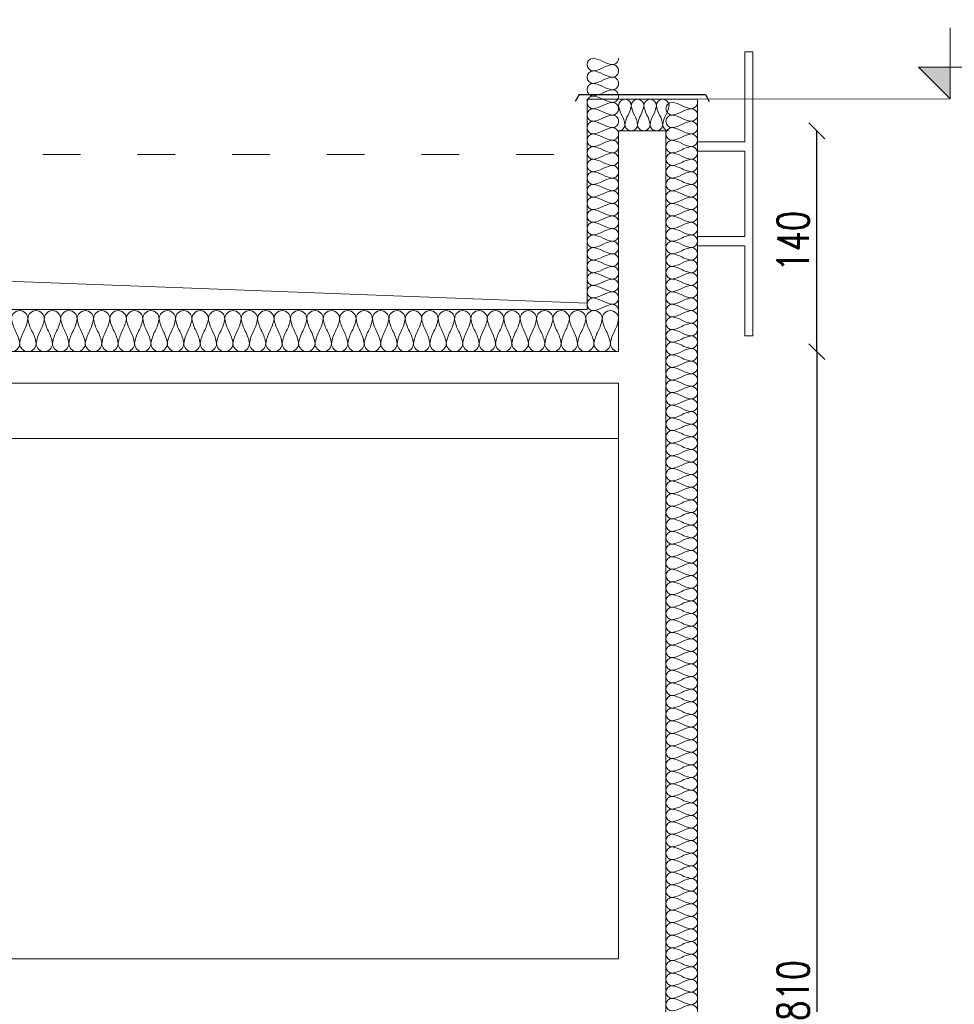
# Model space of a CAD drawing. Header units: metres. Extents: x 8472212 to 8494180, y 5728195 to 5779639.
# Tile 43 of 106: x 8478529 to 8479121, y 5738870 to 5739494. Entities that reach past the tile are written whole.
import ezdxf
from ezdxf.enums import TextEntityAlignment as Align

# ---------------------------------------------------------------- set-up
doc = ezdxf.new("R2010")
doc.units = ezdxf.units.M
doc.header["$MEASUREMENT"] = 0
doc.linetypes.add('ACAD_ISO03W100', pattern=[30, 12, -18])
doc.layers.get('0').update_dxf_attribs({"color": 250, "linetype": 'CONTINUOUS'})
doc.layers.get('Defpoints').update_dxf_attribs({"linetype": 'CONTINUOUS'})
for name, color, linetype, lineweight in [('!działowe', 253, 'CONTINUOUS', 13), ('!elewacja ocieplenie', 253, 'CONTINUOUS', 5), ('!opisy', 255, 'CONTINUOUS', 9), ('!ściany konstrukcyjne', 7, 'CONTINUOUS', 18), ('HATCH', 15, 'CONTINUOUS', 13)]:
    doc.layers.add(name, color=color, linetype=linetype, lineweight=lineweight)
doc.layers.add('!elewacja-panele obrys', color=250, linetype='CONTINUOUS', lineweight=9, true_color=0x323232)
doc.layers.add('!obrobki rynny', color=250, linetype='CONTINUOUS', true_color=0x383e42)
doc.styles.add('opis średni', font='ARIALN.TTF', dxfattribs={"height": 20})
doc.styles.get("Standard").update_dxf_attribs({"font": 'Simplex.SHX', "width": 0.75})
doc.dimstyles.new('ISO-25', dxfattribs={"dimtxt": 20, "dimasz": 10, "dimexe": 1.25, "dimexo": 0.625, "dimgap": 5, "dimtad": 1, "dimdec": 0, "dimtxsty": 'Standard', "dimblk": 'OBLIQUE', "dimcen": 2.5, "dimse1": 1, "dimse2": 1, "dimadec": 0, "dimazin": 0, "dimtfac": 1, "dimtdec": 0, "dimtmove": 0, "dimatfit": 3, "dimfxl": 1, "dimarcsym": 0})

# ---------------------------------------------------------------- blocks, each defined once
blk = doc.blocks.new('POZIOM')
blk.add_hatch(color=256).paths.add_polyline_path([(-0.32, 20.32), (-20.32, 20.32), (-0.32, 0.32)])
at = {"linetype": 'Continuous'}
blk.add_lwpolyline([(-0.32, 45.32), (-0.32, 0.32), (-20.32, 20.32), (74.68, 20.32)], dxfattribs=at)
at = {"flags": 8}
for tag, p in [('ZNAK', (3.64, 23.82)), ('POZIOM', (23.83, 23.82))]:
    blk.add_attdef(tag, p, '', height=20, dxfattribs=at)
blk = doc.blocks.new('_Oblique')
at = {"color": 0, "linetype": 'ByBlock', "lineweight": -2}
blk.add_line((-0.5, -0.5), (0.5, 0.5), dxfattribs=at)
blk = doc.blocks.new('*D582')
at = {"layer": '!opisy', "color": 0, "linetype": 'Continuous', "lineweight": -2, "transparency": 16777216}
blk.add_line((8476433.31, 5738250.72), (8478958.31, 5738250.72), dxfattribs=at)
at = {"layer": 'Defpoints', "color": 0, "linetype": 'Continuous', "transparency": 16777216}
for p in [(8476433.31, 5739442.35), (8478958.31, 5739442.35), (8478958.31, 5738250.72)]:
    blk.add_point(p, dxfattribs=at)
at = {"layer": '!opisy', "color": 0, "linetype": 'Continuous', "lineweight": -2, "transparency": 16777216, "xscale": 10, "yscale": 10, "zscale": 10, "rotation": 180}
blk.add_blockref('_Oblique', (8476433.31, 5738250.72), dxfattribs=at)
at = {"layer": '!opisy', "color": 0, "linetype": 'Continuous', "lineweight": -2, "transparency": 16777216, "xscale": 10, "yscale": 10, "zscale": 10}
blk.add_blockref('_Oblique', (8478958.31, 5738250.72), dxfattribs=at)
at = {"layer": '!opisy', "color": 0, "linetype": 'Continuous', "transparency": 16777216, "insert": (8477695.81, 5738265.72), "char_height": 20, "attachment_point": 5}
blk.add_mtext('2525', dxfattribs=at)
blk = doc.blocks.new('*U589')
at = {"layer": 'HATCH'}
for points in [[(-1.75, 50.4, -0.414214), (-1.05, 51.1, -0.084327), (0, 50.75, 0.084327), (1.05, 50.4, 1), (1.05, 51.8, 0.084327), (0, 51.45, -0.084327), (-1.05, 51.1, -0.414214), (-1.75, 51.8, -0.414214)], [(-1.75, 49, -0.414214), (-1.05, 49.7, -0.084327), (0, 49.35, 0.084327), (1.05, 49, 1), (1.05, 50.4, 0.084327), (0, 50.05, -0.084327), (-1.05, 49.7, -0.414214), (-1.75, 50.4, -0.414214)], [(-1.75, 47.6, -0.414214), (-1.05, 48.3, -0.084327), (0, 47.95, 0.084327), (1.05, 47.6, 1), (1.05, 49, 0.084327), (0, 48.65, -0.084327), (-1.05, 48.3, -0.414214), (-1.75, 49, -0.414214)], [(-1.75, 46.2, -0.414214), (-1.05, 46.9, -0.084327), (0, 46.55, 0.084327), (1.05, 46.2, 1), (1.05, 47.6, 0.084327), (0, 47.25, -0.084327), (-1.05, 46.9, -0.414214), (-1.75, 47.6, -0.414214)], [(-1.75, 44.8, -0.414214), (-1.05, 45.5, -0.084327), (0, 45.15, 0.084327), (1.05, 44.8, 1), (1.05, 46.2, 0.084327), (0, 45.85, -0.084327), (-1.05, 45.5, -0.414214), (-1.75, 46.2, -0.414214)], [(-1.75, 43.4, -0.414214), (-1.05, 44.1, -0.084327), (0, 43.75, 0.084327), (1.05, 43.4, 1), (1.05, 44.8, 0.084327), (0, 44.45, -0.084327), (-1.05, 44.1, -0.414214), (-1.75, 44.8, -0.414214)], [(-1.75, 42, -0.414214), (-1.05, 42.7, -0.084327), (0, 42.35, 0.084327), (1.05, 42, 1), (1.05, 43.4, 0.084327), (0, 43.05, -0.084327), (-1.05, 42.7, -0.414214), (-1.75, 43.4, -0.414214)], [(-1.75, 40.6, -0.414214), (-1.05, 41.3, -0.084327), (0, 40.95, 0.084327), (1.05, 40.6, 1), (1.05, 42, 0.084327), (0, 41.65, -0.084327), (-1.05, 41.3, -0.414214), (-1.75, 42, -0.414214)], [(-1.75, 39.2, -0.414214), (-1.05, 39.9, -0.084327), (0, 39.55, 0.084327), (1.05, 39.2, 1), (1.05, 40.6, 0.084327), (0, 40.25, -0.084327), (-1.05, 39.9, -0.414214), (-1.75, 40.6, -0.414214)], [(-1.75, 37.8, -0.414214), (-1.05, 38.5, -0.084327), (0, 38.15, 0.084327), (1.05, 37.8, 1), (1.05, 39.2, 0.084327), (0, 38.85, -0.084327), (-1.05, 38.5, -0.414214), (-1.75, 39.2, -0.414214)], [(-1.75, 36.4, -0.414214), (-1.05, 37.1, -0.084327), (0, 36.75, 0.084327), (1.05, 36.4, 1), (1.05, 37.8, 0.084327), (0, 37.45, -0.084327), (-1.05, 37.1, -0.414214), (-1.75, 37.8, -0.414214)], [(-1.75, 35, -0.414214), (-1.05, 35.7, -0.084327), (0, 35.35, 0.084327), (1.05, 35, 1), (1.05, 36.4, 0.084327), (0, 36.05, -0.084327), (-1.05, 35.7, -0.414214), (-1.75, 36.4, -0.414214)], [(-1.75, 33.6, -0.414214), (-1.05, 34.3, -0.084327), (0, 33.95, 0.084327), (1.05, 33.6, 1), (1.05, 35, 0.084327), (0, 34.65, -0.084327), (-1.05, 34.3, -0.414214), (-1.75, 35, -0.414214)], [(-1.75, 32.2, -0.414214), (-1.05, 32.9, -0.084327), (0, 32.55, 0.084327), (1.05, 32.2, 1), (1.05, 33.6, 0.084327), (0, 33.25, -0.084327), (-1.05, 32.9, -0.414214), (-1.75, 33.6, -0.414214)], [(-1.75, 30.8, -0.414214), (-1.05, 31.5, -0.084327), (0, 31.15, 0.084327), (1.05, 30.8, 1), (1.05, 32.2, 0.084327), (0, 31.85, -0.084327), (-1.05, 31.5, -0.414214), (-1.75, 32.2, -0.414214)], [(-1.75, 29.4, -0.414214), (-1.05, 30.1, -0.084327), (0, 29.75, 0.084327), (1.05, 29.4, 1), (1.05, 30.8, 0.084327), (0, 30.45, -0.084327), (-1.05, 30.1, -0.414214), (-1.75, 30.8, -0.414214)], [(-1.75, 28, -0.414214), (-1.05, 28.7, -0.084327), (0, 28.35, 0.084327), (1.05, 28, 1), (1.05, 29.4, 0.084327), (0, 29.05, -0.084327), (-1.05, 28.7, -0.414214), (-1.75, 29.4, -0.414214)], [(-1.75, 26.6, -0.414214), (-1.05, 27.3, -0.084327), (0, 26.95, 0.084327), (1.05, 26.6, 1), (1.05, 28, 0.084327), (0, 27.65, -0.084327), (-1.05, 27.3, -0.414214), (-1.75, 28, -0.414214)], [(-1.75, 25.2, -0.414214), (-1.05, 25.9, -0.084327), (0, 25.55, 0.084327), (1.05, 25.2, 1), (1.05, 26.6, 0.084327), (0, 26.25, -0.084327), (-1.05, 25.9, -0.414214), (-1.75, 26.6, -0.414214)], [(-1.75, 23.8, -0.414214), (-1.05, 24.5, -0.084327), (0, 24.15, 0.084327), (1.05, 23.8, 1), (1.05, 25.2, 0.084327), (0, 24.85, -0.084327), (-1.05, 24.5, -0.414214), (-1.75, 25.2, -0.414214)], [(-1.75, 22.4, -0.414214), (-1.05, 23.1, -0.084327), (0, 22.75, 0.084327), (1.05, 22.4, 1), (1.05, 23.8, 0.084327), (0, 23.45, -0.084327), (-1.05, 23.1, -0.414214), (-1.75, 23.8, -0.414214)], [(-1.75, 21, -0.414214), (-1.05, 21.7, -0.084327), (0, 21.35, 0.084327), (1.05, 21, 1), (1.05, 22.4, 0.084327), (0, 22.05, -0.084327), (-1.05, 21.7, -0.414214), (-1.75, 22.4, -0.414214)], [(-1.75, 19.6, -0.414214), (-1.05, 20.3, -0.084327), (0, 19.95, 0.084327), (1.05, 19.6, 1), (1.05, 21, 0.084327), (0, 20.65, -0.084327), (-1.05, 20.3, -0.414214), (-1.75, 21, -0.414214)], [(-1.75, 18.2, -0.414214), (-1.05, 18.9, -0.084327), (0, 18.55, 0.084327), (1.05, 18.2, 1), (1.05, 19.6, 0.084327), (0, 19.25, -0.084327), (-1.05, 18.9, -0.414214), (-1.75, 19.6, -0.414214)], [(-1.75, 16.8, -0.414214), (-1.05, 17.5, -0.084327), (0, 17.15, 0.084327), (1.05, 16.8, 1), (1.05, 18.2, 0.084327), (0, 17.85, -0.084327), (-1.05, 17.5, -0.414214), (-1.75, 18.2, -0.414214)], [(-1.75, 15.4, -0.414214), (-1.05, 16.1, -0.084327), (0, 15.75, 0.084327), (1.05, 15.4, 1), (1.05, 16.8, 0.084327), (0, 16.45, -0.084327), (-1.05, 16.1, -0.414214), (-1.75, 16.8, -0.414214)], [(-1.75, 14, -0.414214), (-1.05, 14.7, -0.084327), (0, 14.35, 0.084327), (1.05, 14, 1), (1.05, 15.4, 0.084327), (0, 15.05, -0.084327), (-1.05, 14.7, -0.414214), (-1.75, 15.4, -0.414214)], [(-1.75, 12.6, -0.414214), (-1.05, 13.3, -0.084327), (0, 12.95, 0.084327), (1.05, 12.6, 1), (1.05, 14, 0.084327), (0, 13.65, -0.084327), (-1.05, 13.3, -0.414214), (-1.75, 14, -0.414214)], [(-1.75, 11.2, -0.414214), (-1.05, 11.9, -0.084327), (0, 11.55, 0.084327), (1.05, 11.2, 1), (1.05, 12.6, 0.084327), (0, 12.25, -0.084327), (-1.05, 11.9, -0.414214), (-1.75, 12.6, -0.414214)], [(-1.75, 9.8, -0.414214), (-1.05, 10.5, -0.084327), (0, 10.15, 0.084327), (1.05, 9.8, 1), (1.05, 11.2, 0.084327), (0, 10.85, -0.084327), (-1.05, 10.5, -0.414214), (-1.75, 11.2, -0.414214)], [(-1.75, 8.4, -0.414214), (-1.05, 9.1, -0.084327), (0, 8.75, 0.084327), (1.05, 8.4, 1), (1.05, 9.8, 0.084327), (0, 9.45, -0.084327), (-1.05, 9.1, -0.414214), (-1.75, 9.8, -0.414214)], [(-1.75, 7, -0.414214), (-1.05, 7.7, -0.084327), (0, 7.35, 0.084327), (1.05, 7, 1), (1.05, 8.4, 0.084327), (0, 8.05, -0.084327), (-1.05, 7.7, -0.414214), (-1.75, 8.4, -0.414214)], [(-1.75, 5.6, -0.414214), (-1.05, 6.3, -0.084327), (0, 5.95, 0.084327), (1.05, 5.6, 1), (1.05, 7, 0.084327), (0, 6.65, -0.084327), (-1.05, 6.3, -0.414214), (-1.75, 7, -0.414214)], [(-1.75, 4.2, -0.414214), (-1.05, 4.9, -0.084327), (0, 4.55, 0.084327), (1.05, 4.2, 1), (1.05, 5.6, 0.084327), (0, 5.25, -0.084327), (-1.05, 4.9, -0.414214), (-1.75, 5.6, -0.414214)], [(-1.75, 2.8, -0.414214), (-1.05, 3.5, -0.084327), (0, 3.15, 0.084327), (1.05, 2.8, 1), (1.05, 4.2, 0.084327), (0, 3.85, -0.084327), (-1.05, 3.5, -0.414214), (-1.75, 4.2, -0.414214)], [(-1.75, 1.4, -0.414214), (-1.05, 2.1, -0.084327), (0, 1.75, 0.084327), (1.05, 1.4, 1), (1.05, 2.8, 0.084327), (0, 2.45, -0.084327), (-1.05, 2.1, -0.414214), (-1.75, 2.8, -0.414214)], [(-1.75, 0, -0.414214), (-1.05, 0.7, -0.084327), (0, 0.35, 0.084327), (1.05, 0, 1), (1.05, 1.4, 0.084327), (0, 1.05, -0.084327), (-1.05, 0.7, -0.414214), (-1.75, 1.4, -0.414214)]]:
    blk.add_lwpolyline(points, format="xyb", dxfattribs=at)
blk = doc.blocks.new('*U585')
at = {"layer": 'HATCH'}
for points in [[(-1.75, 168, -0.414214), (-1.05, 168.7, -0.084327), (0, 168.35, 0.084327), (1.05, 168, 1), (1.05, 169.4, 0.084327), (0, 169.05, -0.084327), (-1.05, 168.7, -0.414214), (-1.75, 169.4, -0.414214)], [(-1.75, 166.6, -0.414214), (-1.05, 167.3, -0.084327), (0, 166.95, 0.084327), (1.05, 166.6, 1), (1.05, 168, 0.084327), (0, 167.65, -0.084327), (-1.05, 167.3, -0.414214), (-1.75, 168, -0.414214)], [(-1.75, 165.2, -0.414214), (-1.05, 165.9, -0.084327), (0, 165.55, 0.084327), (1.05, 165.2, 1), (1.05, 166.6, 0.084327), (0, 166.25, -0.084327), (-1.05, 165.9, -0.414214), (-1.75, 166.6, -0.414214)], [(-1.75, 163.8, -0.414214), (-1.05, 164.5, -0.084327), (0, 164.15, 0.084327), (1.05, 163.8, 1), (1.05, 165.2, 0.084327), (0, 164.85, -0.084327), (-1.05, 164.5, -0.414214), (-1.75, 165.2, -0.414214)], [(-1.75, 162.4, -0.414214), (-1.05, 163.1, -0.084327), (0, 162.75, 0.084327), (1.05, 162.4, 1), (1.05, 163.8, 0.084327), (0, 163.45, -0.084327), (-1.05, 163.1, -0.414214), (-1.75, 163.8, -0.414214)], [(-1.75, 161, -0.414214), (-1.05, 161.7, -0.084327), (0, 161.35, 0.084327), (1.05, 161, 1), (1.05, 162.4, 0.084327), (0, 162.05, -0.084327), (-1.05, 161.7, -0.414214), (-1.75, 162.4, -0.414214)], [(-1.75, 159.6, -0.414214), (-1.05, 160.3, -0.084327), (0, 159.95, 0.084327), (1.05, 159.6, 1), (1.05, 161, 0.084327), (0, 160.65, -0.084327), (-1.05, 160.3, -0.414214), (-1.75, 161, -0.414214)], [(-1.75, 158.2, -0.414214), (-1.05, 158.9, -0.084327), (0, 158.55, 0.084327), (1.05, 158.2, 1), (1.05, 159.6, 0.084327), (0, 159.25, -0.084327), (-1.05, 158.9, -0.414214), (-1.75, 159.6, -0.414214)], [(-1.75, 156.8, -0.414214), (-1.05, 157.5, -0.084327), (0, 157.15, 0.084327), (1.05, 156.8, 1), (1.05, 158.2, 0.084327), (0, 157.85, -0.084327), (-1.05, 157.5, -0.414214), (-1.75, 158.2, -0.414214)], [(-1.75, 155.4, -0.414214), (-1.05, 156.1, -0.084327), (0, 155.75, 0.084327), (1.05, 155.4, 1), (1.05, 156.8, 0.084327), (0, 156.45, -0.084327), (-1.05, 156.1, -0.414214), (-1.75, 156.8, -0.414214)], [(-1.75, 154, -0.414214), (-1.05, 154.7, -0.084327), (0, 154.35, 0.084327), (1.05, 154, 1), (1.05, 155.4, 0.084327), (0, 155.05, -0.084327), (-1.05, 154.7, -0.414214), (-1.75, 155.4, -0.414214)], [(-1.75, 152.6, -0.414214), (-1.05, 153.3, -0.084327), (0, 152.95, 0.084327), (1.05, 152.6, 1), (1.05, 154, 0.084327), (0, 153.65, -0.084327), (-1.05, 153.3, -0.414214), (-1.75, 154, -0.414214)], [(-1.75, 151.2, -0.414214), (-1.05, 151.9, -0.084327), (0, 151.55, 0.084327), (1.05, 151.2, 1), (1.05, 152.6, 0.084327), (0, 152.25, -0.084327), (-1.05, 151.9, -0.414214), (-1.75, 152.6, -0.414214)], [(-1.75, 149.8, -0.414214), (-1.05, 150.5, -0.084327), (0, 150.15, 0.084327), (1.05, 149.8, 1), (1.05, 151.2, 0.084327), (0, 150.85, -0.084327), (-1.05, 150.5, -0.414214), (-1.75, 151.2, -0.414214)], [(-1.75, 148.4, -0.414214), (-1.05, 149.1, -0.084327), (0, 148.75, 0.084327), (1.05, 148.4, 1), (1.05, 149.8, 0.084327), (0, 149.45, -0.084327), (-1.05, 149.1, -0.414214), (-1.75, 149.8, -0.414214)], [(-1.75, 147, -0.414214), (-1.05, 147.7, -0.084327), (0, 147.35, 0.084327), (1.05, 147, 1), (1.05, 148.4, 0.084327), (0, 148.05, -0.084327), (-1.05, 147.7, -0.414214), (-1.75, 148.4, -0.414214)], [(-1.75, 145.6, -0.414214), (-1.05, 146.3, -0.084327), (0, 145.95, 0.084327), (1.05, 145.6, 1), (1.05, 147, 0.084327), (0, 146.65, -0.084327), (-1.05, 146.3, -0.414214), (-1.75, 147, -0.414214)], [(-1.75, 144.2, -0.414214), (-1.05, 144.9, -0.084327), (0, 144.55, 0.084327), (1.05, 144.2, 1), (1.05, 145.6, 0.084327), (0, 145.25, -0.084327), (-1.05, 144.9, -0.414214), (-1.75, 145.6, -0.414214)], [(-1.75, 142.8, -0.414214), (-1.05, 143.5, -0.084327), (0, 143.15, 0.084327), (1.05, 142.8, 1), (1.05, 144.2, 0.084327), (0, 143.85, -0.084327), (-1.05, 143.5, -0.414214), (-1.75, 144.2, -0.414214)], [(-1.75, 141.4, -0.414214), (-1.05, 142.1, -0.084327), (0, 141.75, 0.084327), (1.05, 141.4, 1), (1.05, 142.8, 0.084327), (0, 142.45, -0.084327), (-1.05, 142.1, -0.414214), (-1.75, 142.8, -0.414214)], [(-1.75, 140, -0.414214), (-1.05, 140.7, -0.084327), (0, 140.35, 0.084327), (1.05, 140, 1), (1.05, 141.4, 0.084327), (0, 141.05, -0.084327), (-1.05, 140.7, -0.414214), (-1.75, 141.4, -0.414214)], [(-1.75, 138.6, -0.414214), (-1.05, 139.3, -0.084327), (0, 138.95, 0.084327), (1.05, 138.6, 1), (1.05, 140, 0.084327), (0, 139.65, -0.084327), (-1.05, 139.3, -0.414214), (-1.75, 140, -0.414214)], [(-1.75, 137.2, -0.414214), (-1.05, 137.9, -0.084327), (0, 137.55, 0.084327), (1.05, 137.2, 1), (1.05, 138.6, 0.084327), (0, 138.25, -0.084327), (-1.05, 137.9, -0.414214), (-1.75, 138.6, -0.414214)], [(-1.75, 135.8, -0.414214), (-1.05, 136.5, -0.084327), (0, 136.15, 0.084327), (1.05, 135.8, 1), (1.05, 137.2, 0.084327), (0, 136.85, -0.084327), (-1.05, 136.5, -0.414214), (-1.75, 137.2, -0.414214)], [(-1.75, 134.4, -0.414214), (-1.05, 135.1, -0.084327), (0, 134.75, 0.084327), (1.05, 134.4, 1), (1.05, 135.8, 0.084327), (0, 135.45, -0.084327), (-1.05, 135.1, -0.414214), (-1.75, 135.8, -0.414214)], [(-1.75, 133, -0.414214), (-1.05, 133.7, -0.084327), (0, 133.35, 0.084327), (1.05, 133, 1), (1.05, 134.4, 0.084327), (0, 134.05, -0.084327), (-1.05, 133.7, -0.414214), (-1.75, 134.4, -0.414214)], [(-1.75, 131.6, -0.414214), (-1.05, 132.3, -0.084327), (0, 131.95, 0.084327), (1.05, 131.6, 1), (1.05, 133, 0.084327), (0, 132.65, -0.084327), (-1.05, 132.3, -0.414214), (-1.75, 133, -0.414214)], [(-1.75, 130.2, -0.414214), (-1.05, 130.9, -0.084327), (0, 130.55, 0.084327), (1.05, 130.2, 1), (1.05, 131.6, 0.084327), (0, 131.25, -0.084327), (-1.05, 130.9, -0.414214), (-1.75, 131.6, -0.414214)], [(-1.75, 128.8, -0.414214), (-1.05, 129.5, -0.084327), (0, 129.15, 0.084327), (1.05, 128.8, 1), (1.05, 130.2, 0.084327), (0, 129.85, -0.084327), (-1.05, 129.5, -0.414214), (-1.75, 130.2, -0.414214)], [(-1.75, 127.4, -0.414214), (-1.05, 128.1, -0.084327), (0, 127.75, 0.084327), (1.05, 127.4, 1), (1.05, 128.8, 0.084327), (0, 128.45, -0.084327), (-1.05, 128.1, -0.414214), (-1.75, 128.8, -0.414214)], [(-1.75, 126, -0.414214), (-1.05, 126.7, -0.084327), (0, 126.35, 0.084327), (1.05, 126, 1), (1.05, 127.4, 0.084327), (0, 127.05, -0.084327), (-1.05, 126.7, -0.414214), (-1.75, 127.4, -0.414214)], [(-1.75, 124.6, -0.414214), (-1.05, 125.3, -0.084327), (0, 124.95, 0.084327), (1.05, 124.6, 1), (1.05, 126, 0.084327), (0, 125.65, -0.084327), (-1.05, 125.3, -0.414214), (-1.75, 126, -0.414214)], [(-1.75, 123.2, -0.414214), (-1.05, 123.9, -0.084327), (0, 123.55, 0.084327), (1.05, 123.2, 1), (1.05, 124.6, 0.084327), (0, 124.25, -0.084327), (-1.05, 123.9, -0.414214), (-1.75, 124.6, -0.414214)], [(-1.75, 121.8, -0.414214), (-1.05, 122.5, -0.084327), (0, 122.15, 0.084327), (1.05, 121.8, 1), (1.05, 123.2, 0.084327), (0, 122.85, -0.084327), (-1.05, 122.5, -0.414214), (-1.75, 123.2, -0.414214)], [(-1.75, 120.4, -0.414214), (-1.05, 121.1, -0.084327), (0, 120.75, 0.084327), (1.05, 120.4, 1), (1.05, 121.8, 0.084327), (0, 121.45, -0.084327), (-1.05, 121.1, -0.414214), (-1.75, 121.8, -0.414214)], [(-1.75, 119, -0.414214), (-1.05, 119.7, -0.084327), (0, 119.35, 0.084327), (1.05, 119, 1), (1.05, 120.4, 0.084327), (0, 120.05, -0.084327), (-1.05, 119.7, -0.414214), (-1.75, 120.4, -0.414214)], [(-1.75, 117.6, -0.414214), (-1.05, 118.3, -0.084327), (0, 117.95, 0.084327), (1.05, 117.6, 1), (1.05, 119, 0.084327), (0, 118.65, -0.084327), (-1.05, 118.3, -0.414214), (-1.75, 119, -0.414214)], [(-1.75, 116.2, -0.414214), (-1.05, 116.9, -0.084327), (0, 116.55, 0.084327), (1.05, 116.2, 1), (1.05, 117.6, 0.084327), (0, 117.25, -0.084327), (-1.05, 116.9, -0.414214), (-1.75, 117.6, -0.414214)], [(-1.75, 114.8, -0.414214), (-1.05, 115.5, -0.084327), (0, 115.15, 0.084327), (1.05, 114.8, 1), (1.05, 116.2, 0.084327), (0, 115.85, -0.084327), (-1.05, 115.5, -0.414214), (-1.75, 116.2, -0.414214)], [(-1.75, 113.4, -0.414214), (-1.05, 114.1, -0.084327), (0, 113.75, 0.084327), (1.05, 113.4, 1), (1.05, 114.8, 0.084327), (0, 114.45, -0.084327), (-1.05, 114.1, -0.414214), (-1.75, 114.8, -0.414214)], [(-1.75, 112, -0.414214), (-1.05, 112.7, -0.084327), (0, 112.35, 0.084327), (1.05, 112, 1), (1.05, 113.4, 0.084327), (0, 113.05, -0.084327), (-1.05, 112.7, -0.414214), (-1.75, 113.4, -0.414214)], [(-1.75, 110.6, -0.414214), (-1.05, 111.3, -0.084327), (0, 110.95, 0.084327), (1.05, 110.6, 1), (1.05, 112, 0.084327), (0, 111.65, -0.084327), (-1.05, 111.3, -0.414214), (-1.75, 112, -0.414214)], [(-1.75, 109.2, -0.414214), (-1.05, 109.9, -0.084327), (0, 109.55, 0.084327), (1.05, 109.2, 1), (1.05, 110.6, 0.084327), (0, 110.25, -0.084327), (-1.05, 109.9, -0.414214), (-1.75, 110.6, -0.414214)], [(-1.75, 107.8, -0.414214), (-1.05, 108.5, -0.084327), (0, 108.15, 0.084327), (1.05, 107.8, 1), (1.05, 109.2, 0.084327), (0, 108.85, -0.084327), (-1.05, 108.5, -0.414214), (-1.75, 109.2, -0.414214)], [(-1.75, 106.4, -0.414214), (-1.05, 107.1, -0.084327), (0, 106.75, 0.084327), (1.05, 106.4, 1), (1.05, 107.8, 0.084327), (0, 107.45, -0.084327), (-1.05, 107.1, -0.414214), (-1.75, 107.8, -0.414214)], [(-1.75, 105, -0.414214), (-1.05, 105.7, -0.084327), (0, 105.35, 0.084327), (1.05, 105, 1), (1.05, 106.4, 0.084327), (0, 106.05, -0.084327), (-1.05, 105.7, -0.414214), (-1.75, 106.4, -0.414214)], [(-1.75, 103.6, -0.414214), (-1.05, 104.3, -0.084327), (0, 103.95, 0.084327), (1.05, 103.6, 1), (1.05, 105, 0.084327), (0, 104.65, -0.084327), (-1.05, 104.3, -0.414214), (-1.75, 105, -0.414214)], [(-1.75, 102.2, -0.414214), (-1.05, 102.9, -0.084327), (0, 102.55, 0.084327), (1.05, 102.2, 1), (1.05, 103.6, 0.084327), (0, 103.25, -0.084327), (-1.05, 102.9, -0.414214), (-1.75, 103.6, -0.414214)], [(-1.75, 100.8, -0.414214), (-1.05, 101.5, -0.084327), (0, 101.15, 0.084327), (1.05, 100.8, 1), (1.05, 102.2, 0.084327), (0, 101.85, -0.084327), (-1.05, 101.5, -0.414214), (-1.75, 102.2, -0.414214)], [(-1.75, 99.4, -0.414214), (-1.05, 100.1, -0.084327), (0, 99.75, 0.084327), (1.05, 99.4, 1), (1.05, 100.8, 0.084327), (0, 100.45, -0.084327), (-1.05, 100.1, -0.414214), (-1.75, 100.8, -0.414214)], [(-1.75, 98, -0.414214), (-1.05, 98.7, -0.084327), (0, 98.35, 0.084327), (1.05, 98, 1), (1.05, 99.4, 0.084327), (0, 99.05, -0.084327), (-1.05, 98.7, -0.414214), (-1.75, 99.4, -0.414214)], [(-1.75, 96.6, -0.414214), (-1.05, 97.3, -0.084327), (0, 96.95, 0.084327), (1.05, 96.6, 1), (1.05, 98, 0.084327), (0, 97.65, -0.084327), (-1.05, 97.3, -0.414214), (-1.75, 98, -0.414214)], [(-1.75, 95.2, -0.414214), (-1.05, 95.9, -0.084327), (0, 95.55, 0.084327), (1.05, 95.2, 1), (1.05, 96.6, 0.084327), (0, 96.25, -0.084327), (-1.05, 95.9, -0.414214), (-1.75, 96.6, -0.414214)], [(-1.75, 93.8, -0.414214), (-1.05, 94.5, -0.084327), (0, 94.15, 0.084327), (1.05, 93.8, 1), (1.05, 95.2, 0.084327), (0, 94.85, -0.084327), (-1.05, 94.5, -0.414214), (-1.75, 95.2, -0.414214)], [(-1.75, 92.4, -0.414214), (-1.05, 93.1, -0.084327), (0, 92.75, 0.084327), (1.05, 92.4, 1), (1.05, 93.8, 0.084327), (0, 93.45, -0.084327), (-1.05, 93.1, -0.414214), (-1.75, 93.8, -0.414214)], [(-1.75, 91, -0.414214), (-1.05, 91.7, -0.084327), (0, 91.35, 0.084327), (1.05, 91, 1), (1.05, 92.4, 0.084327), (0, 92.05, -0.084327), (-1.05, 91.7, -0.414214), (-1.75, 92.4, -0.414214)], [(-1.75, 89.6, -0.414214), (-1.05, 90.3, -0.084327), (0, 89.95, 0.084327), (1.05, 89.6, 1), (1.05, 91, 0.084327), (0, 90.65, -0.084327), (-1.05, 90.3, -0.414214), (-1.75, 91, -0.414214)], [(-1.75, 88.2, -0.414214), (-1.05, 88.9, -0.084327), (0, 88.55, 0.084327), (1.05, 88.2, 1), (1.05, 89.6, 0.084327), (0, 89.25, -0.084327), (-1.05, 88.9, -0.414214), (-1.75, 89.6, -0.414214)], [(-1.75, 86.8, -0.414214), (-1.05, 87.5, -0.084327), (0, 87.15, 0.084327), (1.05, 86.8, 1), (1.05, 88.2, 0.084327), (0, 87.85, -0.084327), (-1.05, 87.5, -0.414214), (-1.75, 88.2, -0.414214)], [(-1.75, 85.4, -0.414214), (-1.05, 86.1, -0.084327), (0, 85.75, 0.084327), (1.05, 85.4, 1), (1.05, 86.8, 0.084327), (0, 86.45, -0.084327), (-1.05, 86.1, -0.414214), (-1.75, 86.8, -0.414214)], [(-1.75, 84, -0.414214), (-1.05, 84.7, -0.084327), (0, 84.35, 0.084327), (1.05, 84, 1), (1.05, 85.4, 0.084327), (0, 85.05, -0.084327), (-1.05, 84.7, -0.414214), (-1.75, 85.4, -0.414214)], [(-1.75, 82.6, -0.414214), (-1.05, 83.3, -0.084327), (0, 82.95, 0.084327), (1.05, 82.6, 1), (1.05, 84, 0.084327), (0, 83.65, -0.084327), (-1.05, 83.3, -0.414214), (-1.75, 84, -0.414214)], [(-1.75, 81.2, -0.414214), (-1.05, 81.9, -0.084327), (0, 81.55, 0.084327), (1.05, 81.2, 1), (1.05, 82.6, 0.084327), (0, 82.25, -0.084327), (-1.05, 81.9, -0.414214), (-1.75, 82.6, -0.414214)], [(-1.75, 79.8, -0.414214), (-1.05, 80.5, -0.084327), (0, 80.15, 0.084327), (1.05, 79.8, 1), (1.05, 81.2, 0.084327), (0, 80.85, -0.084327), (-1.05, 80.5, -0.414214), (-1.75, 81.2, -0.414214)], [(-1.75, 78.4, -0.414214), (-1.05, 79.1, -0.084327), (0, 78.75, 0.084327), (1.05, 78.4, 1), (1.05, 79.8, 0.084327), (0, 79.45, -0.084327), (-1.05, 79.1, -0.414214), (-1.75, 79.8, -0.414214)], [(-1.75, 77, -0.414214), (-1.05, 77.7, -0.084327), (0, 77.35, 0.084327), (1.05, 77, 1), (1.05, 78.4, 0.084327), (0, 78.05, -0.084327), (-1.05, 77.7, -0.414214), (-1.75, 78.4, -0.414214)], [(-1.75, 75.6, -0.414214), (-1.05, 76.3, -0.084327), (0, 75.95, 0.084327), (1.05, 75.6, 1), (1.05, 77, 0.084327), (0, 76.65, -0.084327), (-1.05, 76.3, -0.414214), (-1.75, 77, -0.414214)], [(-1.75, 74.2, -0.414214), (-1.05, 74.9, -0.084327), (0, 74.55, 0.084327), (1.05, 74.2, 1), (1.05, 75.6, 0.084327), (0, 75.25, -0.084327), (-1.05, 74.9, -0.414214), (-1.75, 75.6, -0.414214)], [(-1.75, 72.8, -0.414214), (-1.05, 73.5, -0.084327), (0, 73.15, 0.084327), (1.05, 72.8, 1), (1.05, 74.2, 0.084327), (0, 73.85, -0.084327), (-1.05, 73.5, -0.414214), (-1.75, 74.2, -0.414214)], [(-1.75, 71.4, -0.414214), (-1.05, 72.1, -0.084327), (0, 71.75, 0.084327), (1.05, 71.4, 1), (1.05, 72.8, 0.084327), (0, 72.45, -0.084327), (-1.05, 72.1, -0.414214), (-1.75, 72.8, -0.414214)], [(-1.75, 70, -0.414214), (-1.05, 70.7, -0.084327), (0, 70.35, 0.084327), (1.05, 70, 1), (1.05, 71.4, 0.084327), (0, 71.05, -0.084327), (-1.05, 70.7, -0.414214), (-1.75, 71.4, -0.414214)], [(-1.75, 68.6, -0.414214), (-1.05, 69.3, -0.084327), (0, 68.95, 0.084327), (1.05, 68.6, 1), (1.05, 70, 0.084327), (0, 69.65, -0.084327), (-1.05, 69.3, -0.414214), (-1.75, 70, -0.414214)]]:
    blk.add_lwpolyline(points, format="xyb", dxfattribs=at)
blk = doc.blocks.new('*U587')
at = {"layer": 'HATCH'}
for points in [[(-1.75, 26.6, -0.414214), (-1.05, 27.3, -0.084327), (0, 26.95, 0.084327), (1.05, 26.6, 1), (1.05, 28, 0.084327), (0, 27.65, -0.084327), (-1.05, 27.3, -0.414214), (-1.75, 28, -0.414214)], [(-1.75, 25.2, -0.414214), (-1.05, 25.9, -0.084327), (0, 25.55, 0.084327), (1.05, 25.2, 1), (1.05, 26.6, 0.084327), (0, 26.25, -0.084327), (-1.05, 25.9, -0.414214), (-1.75, 26.6, -0.414214)], [(-1.75, 23.8, -0.414214), (-1.05, 24.5, -0.084327), (0, 24.15, 0.084327), (1.05, 23.8, 1), (1.05, 25.2, 0.084327), (0, 24.85, -0.084327), (-1.05, 24.5, -0.414214), (-1.75, 25.2, -0.414214)], [(-1.75, 22.4, -0.414214), (-1.05, 23.1, -0.084327), (0, 22.75, 0.084327), (1.05, 22.4, 1), (1.05, 23.8, 0.084327), (0, 23.45, -0.084327), (-1.05, 23.1, -0.414214), (-1.75, 23.8, -0.414214)], [(-1.75, 21, -0.414214), (-1.05, 21.7, -0.084327), (0, 21.35, 0.084327), (1.05, 21, 1), (1.05, 22.4, 0.084327), (0, 22.05, -0.084327), (-1.05, 21.7, -0.414214), (-1.75, 22.4, -0.414214)], [(-1.75, 19.6, -0.414214), (-1.05, 20.3, -0.084327), (0, 19.95, 0.084327), (1.05, 19.6, 1), (1.05, 21, 0.084327), (0, 20.65, -0.084327), (-1.05, 20.3, -0.414214), (-1.75, 21, -0.414214)], [(-1.75, 18.2, -0.414214), (-1.05, 18.9, -0.084327), (0, 18.55, 0.084327), (1.05, 18.2, 1), (1.05, 19.6, 0.084327), (0, 19.25, -0.084327), (-1.05, 18.9, -0.414214), (-1.75, 19.6, -0.414214)], [(-1.75, 16.8, -0.414214), (-1.05, 17.5, -0.084327), (0, 17.15, 0.084327), (1.05, 16.8, 1), (1.05, 18.2, 0.084327), (0, 17.85, -0.084327), (-1.05, 17.5, -0.414214), (-1.75, 18.2, -0.414214)], [(-1.75, 15.4, -0.414214), (-1.05, 16.1, -0.084327), (0, 15.75, 0.084327), (1.05, 15.4, 1), (1.05, 16.8, 0.084327), (0, 16.45, -0.084327), (-1.05, 16.1, -0.414214), (-1.75, 16.8, -0.414214)], [(-1.75, 14, -0.414214), (-1.05, 14.7, -0.084327), (0, 14.35, 0.084327), (1.05, 14, 1), (1.05, 15.4, 0.084327), (0, 15.05, -0.084327), (-1.05, 14.7, -0.414214), (-1.75, 15.4, -0.414214)], [(-1.75, 12.6, -0.414214), (-1.05, 13.3, -0.084327), (0, 12.95, 0.084327), (1.05, 12.6, 1), (1.05, 14, 0.084327), (0, 13.65, -0.084327), (-1.05, 13.3, -0.414214), (-1.75, 14, -0.414214)], [(-1.75, 11.2, -0.414214), (-1.05, 11.9, -0.084327), (0, 11.55, 0.084327), (1.05, 11.2, 1), (1.05, 12.6, 0.084327), (0, 12.25, -0.084327), (-1.05, 11.9, -0.414214), (-1.75, 12.6, -0.414214)], [(-1.75, 9.8, -0.414214), (-1.05, 10.5, -0.084327), (0, 10.15, 0.084327), (1.05, 9.8, 1), (1.05, 11.2, 0.084327), (0, 10.85, -0.084327), (-1.05, 10.5, -0.414214), (-1.75, 11.2, -0.414214)], [(-1.75, 8.4, -0.414214), (-1.05, 9.1, -0.084327), (0, 8.75, 0.084327), (1.05, 8.4, 1), (1.05, 9.8, 0.084327), (0, 9.45, -0.084327), (-1.05, 9.1, -0.414214), (-1.75, 9.8, -0.414214)], [(-1.75, 7, -0.414214), (-1.05, 7.7, -0.084327), (0, 7.35, 0.084327), (1.05, 7, 1), (1.05, 8.4, 0.084327), (0, 8.05, -0.084327), (-1.05, 7.7, -0.414214), (-1.75, 8.4, -0.414214)], [(-1.75, 5.6, -0.414214), (-1.05, 6.3, -0.084327), (0, 5.95, 0.084327), (1.05, 5.6, 1), (1.05, 7, 0.084327), (0, 6.65, -0.084327), (-1.05, 6.3, -0.414214), (-1.75, 7, -0.414214)], [(-1.75, 4.2, -0.414214), (-1.05, 4.9, -0.084327), (0, 4.55, 0.084327), (1.05, 4.2, 1), (1.05, 5.6, 0.084327), (0, 5.25, -0.084327), (-1.05, 4.9, -0.414214), (-1.75, 5.6, -0.414214)], [(-1.75, 2.8, -0.414214), (-1.05, 3.5, -0.084327), (0, 3.15, 0.084327), (1.05, 2.8, 1), (1.05, 4.2, 0.084327), (0, 3.85, -0.084327), (-1.05, 3.5, -0.414214), (-1.75, 4.2, -0.414214)], [(-1.75, 1.4, -0.414214), (-1.05, 2.1, -0.084327), (0, 1.75, 0.084327), (1.05, 1.4, 1), (1.05, 2.8, 0.084327), (0, 2.45, -0.084327), (-1.05, 2.1, -0.414214), (-1.75, 2.8, -0.414214)], [(-1.75, 0, -0.414214), (-1.05, 0.7, -0.084327), (0, 0.35, 0.084327), (1.05, 0, 1), (1.05, 1.4, 0.084327), (0, 1.05, -0.084327), (-1.05, 0.7, -0.414214), (-1.75, 1.4, -0.414214)]]:
    blk.add_lwpolyline(points, format="xyb", dxfattribs=at)
blk = doc.blocks.new('*U588')
at = {"layer": 'HATCH'}
for points in [[(-1.75, 4.2, -0.414214), (-1.05, 4.9, -0.084327), (0, 4.55, 0.084327), (1.05, 4.2, 1), (1.05, 5.6, 0.084327), (0, 5.25, -0.084327), (-1.05, 4.9, -0.414214), (-1.75, 5.6, -0.414214)], [(-1.75, 2.8, -0.414214), (-1.05, 3.5, -0.084327), (0, 3.15, 0.084327), (1.05, 2.8, 1), (1.05, 4.2, 0.084327), (0, 3.85, -0.084327), (-1.05, 3.5, -0.414214), (-1.75, 4.2, -0.414214)], [(-1.75, 1.4, -0.414214), (-1.05, 2.1, -0.084327), (0, 1.75, 0.084327), (1.05, 1.4, 1), (1.05, 2.8, 0.084327), (0, 2.45, -0.084327), (-1.05, 2.1, -0.414214), (-1.75, 2.8, -0.414214)], [(-1.75, 0, -0.414214), (-1.05, 0.7, -0.084327), (0, 0.35, 0.084327), (1.05, 0, 1), (1.05, 1.4, 0.084327), (0, 1.05, -0.084327), (-1.05, 0.7, -0.414214), (-1.75, 1.4, -0.414214)]]:
    blk.add_lwpolyline(points, format="xyb", dxfattribs=at)
blk = doc.blocks.new('*D607')
at = {"layer": '!opisy', "color": 0, "linetype": 'Continuous', "lineweight": -2, "transparency": 16777216}
blk.add_line((8479033.95, 5739283.68), (8479033.95, 5738473.68), dxfattribs=at)
at = {"layer": 'Defpoints', "color": 0, "linetype": 'Continuous', "lineweight": -3, "transparency": 16777216}
for p in [(8478908.31, 5739283.68), (8478938.31, 5738473.68), (8479033.95, 5738473.68)]:
    blk.add_point(p, dxfattribs=at)
at = {"layer": '!opisy', "color": 0, "linetype": 'Continuous', "lineweight": -2, "transparency": 16777216, "xscale": 10, "yscale": 10, "zscale": 10}
for p, rotation in [((8479033.95, 5739283.68), 90), ((8479033.95, 5738473.68), 270)]:
    blk.add_blockref('_Oblique', p, dxfattribs=dict(at, rotation=rotation))
at = {"layer": '!opisy', "color": 0, "linetype": 'Continuous', "transparency": 16777216, "insert": (8479018.95, 5738878.68), "char_height": 20, "attachment_point": 5, "rotation": 90}
blk.add_mtext('810', dxfattribs=at)
blk = doc.blocks.new('*D608')
at = {"layer": '!opisy', "color": 0, "linetype": 'Continuous', "lineweight": -2, "transparency": 16777216}
blk.add_line((8479033.95, 5739283.68), (8479033.95, 5739423.68), dxfattribs=at)
at = {"layer": 'Defpoints', "color": 0, "linetype": 'Continuous', "lineweight": -3, "transparency": 16777216}
for p in [(8478908.31, 5739423.68), (8479033.95, 5739423.68), (8478908.31, 5739283.68)]:
    blk.add_point(p, dxfattribs=at)
at = {"layer": '!opisy', "color": 0, "linetype": 'Continuous', "lineweight": -2, "transparency": 16777216, "xscale": 10, "yscale": 10, "zscale": 10}
for p, rotation in [((8479033.95, 5739423.68), 90), ((8479033.95, 5739283.68), 270)]:
    blk.add_blockref('_Oblique', p, dxfattribs=dict(at, rotation=rotation))
at = {"layer": '!opisy', "color": 0, "linetype": 'Continuous', "transparency": 16777216, "insert": (8479018.95, 5739353.68), "char_height": 20, "attachment_point": 5, "rotation": 90}
blk.add_mtext('140', dxfattribs=at)

msp = doc.modelspace()

# ---------------------------------------------------------------- linework, layer by layer
at = {"layer": '!działowe', "linetype": 'Continuous'}
msp.add_line((8477958.31, 5739228.68), (8478908.31, 5739228.68), dxfattribs=at)
at = {"layer": '!elewacja ocieplenie', "linetype": 'Continuous'}
for p, q in [((8478958.31, 5739443.68), (8478888.31, 5739443.68)), ((8478888.31, 5739443.68), (8478888.31, 5739314.39)), ((8478958.31, 5738473.68), (8478958.31, 5739443.68)), ((8477695.27, 5739359.68), (8478888.31, 5739314.39)), ((8476503.31, 5739310.45), (8478888.31, 5739310.45)), ((8478888.31, 5739310.45), (8478888.31, 5739314.39)), ((8478958.31, 5738473.68), (8478958.31, 5739308.68))]:
    msp.add_line(p, q, dxfattribs=at)
at = {"layer": '!elewacja ocieplenie', "linetype": 'ACAD_ISO03W100', "ltscale": 2}
msp.add_line((8476503.31, 5739408.68), (8478888.31, 5739408.68), dxfattribs=at)
at = {"layer": '!elewacja-panele obrys', "linetype": 'Continuous'}
msp.add_lwpolyline([(8478958.31, 5739356.68), (8478958.31, 5739350.68), (8478988.31, 5739350.68), (8478988.31, 5739293.68), (8478993.31, 5739293.68), (8478993.31, 5739473.68), (8478988.31, 5739473.68), (8478988.31, 5739416.68), (8478958.31, 5739416.68), (8478958.31, 5739410.68), (8478988.31, 5739410.68), (8478988.31, 5739356.68), (8478958.31, 5739356.68), (8478958.31, 5739350.68)], dxfattribs=at)
at = {"layer": '!obrobki rynny', "linetype": 'Continuous'}
for p, q in [((8478883.31, 5739446.68), (8478880.81, 5739442.35)), ((8478883.31, 5739446.68), (8478963.31, 5739446.68)), ((8478963.31, 5739446.68), (8478965.81, 5739442.35))]:
    msp.add_line(p, q, dxfattribs=at)
at = {"layer": '!opisy', "linetype": 'Continuous'}
msp.add_line((8478958.31, 5739443.68), (8479118.41, 5739444), dxfattribs=at)
at = {"layer": '!ściany konstrukcyjne', "linetype": 'Continuous'}
for p, q in [((8478908.31, 5739283.68), (8478908.31, 5739423.68)), ((8478938.31, 5739423.68), (8478908.31, 5739423.68)), ((8478938.31, 5738403.68), (8478938.31, 5739423.68)), ((8478908.31, 5739283.68), (8478908.31, 5739308.68)), ((8478938.31, 5738403.68), (8478938.31, 5739308.68)), ((8477958.31, 5739283.68), (8478908.31, 5739283.68)), ((8478908.31, 5739263.68), (8477958.31, 5739263.68)), ((8478908.31, 5738898.68), (8478908.31, 5739263.68)), ((8477958.31, 5738898.68), (8478908.31, 5738898.68))]:
    msp.add_line(p, q, dxfattribs=at)

# ---------------------------------------------------------------- block references
at = {"layer": '!elewacja ocieplenie', "xscale": -5.714285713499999, "yscale": 5.714285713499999, "zscale": 5.714285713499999}
for name, p in [('*U587', (8478898.31, 5739309.68)), ('*U585', (8478948.31, 5738473.68))]:
    msp.add_blockref(name, p, dxfattribs=at)
at = {"layer": '!elewacja ocieplenie'}
for name, p, xscale, yscale, zscale, rotation in [('*U588', (8478908.31, 5739433.68), -5.714285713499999, 5.714285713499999, 5.714285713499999, 270), ('*U589', (8478908.31, 5739296.68), 7.428571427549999, 7.428571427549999, 7.428571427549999, 90)]:
    msp.add_blockref(name, p, dxfattribs=dict(at, xscale=xscale, yscale=yscale, zscale=zscale, rotation=rotation))
at = {"layer": '!opisy'}
ref = msp.add_blockref('POZIOM', (8479118.73, 5739443.68), dxfattribs=at)
ref.add_attrib('POZIOM', '+ 9,70 m p.p.t.', dxfattribs={"layer": '0', "height": 20, "style": 'opis średni', "flags": 8}).set_placement((8479142.56, 5739467.51), align=Align.BOTTOM_LEFT)

# ---------------------------------------------------------------- dimensions: what is measured, and where the dimension line sits
at = {"layer": '!opisy', "linetype": 'Continuous'}
dim = msp.add_linear_dim(base=(8478958.31, 5738250.72), p1=(8476433.31, 5739442.35), p2=(8478958.31, 5739442.35), dimstyle='ISO-25', dxfattribs=at)
dim.commit()
dim.dimension.update_dxf_attribs({"geometry": '*D582', "text_midpoint": (8477695.81, 5738265.72)})
for base, p2, picture, middle in [((8479033.95, 5739423.68), (8478908.31, 5739423.68), '*D608', (8479018.95, 5739353.68)), ((8479033.95, 5738473.68), (8478938.31, 5738473.68), '*D607', (8479018.95, 5738878.68))]:
    dim = msp.add_linear_dim(base=base, p1=(8478908.31, 5739283.68), p2=p2, angle=90, dimstyle='ISO-25', dxfattribs=at)
    dim.commit()
    dim.dimension.update_dxf_attribs({"geometry": picture, "text_midpoint": middle})

doc.saveas('drawing.dxf')
